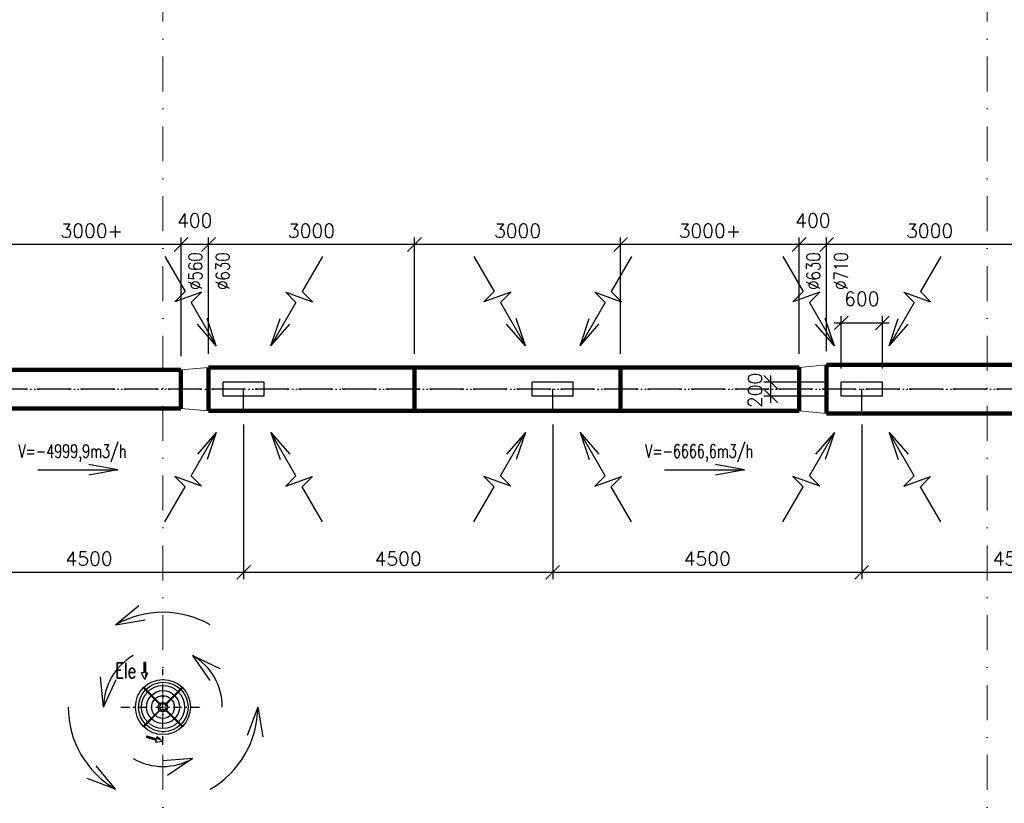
# Model space of a CAD drawing. Header units: millimetres. Extents: x -746391 to 410178, y -169697 to 100555.
# Tile 90 of 179: x 39914 to 54250, y 4999 to 16400. Entities that reach past the tile are written whole.
import ezdxf
from ezdxf.enums import TextEntityAlignment as Align
from ezdxf.lldxf.tags import DXFTag

# ---------------------------------------------------------------- set-up
doc = ezdxf.new("R2010")
doc.units = ezdxf.units.MM
for name, pattern in [('CENTERX2', [101.6, 63.5, -12.7, 12.7, -12.7]), ('DASHDOT', [25.4, 12.7, -6.35, 0, -6.35]), ('ČERCHOVANÁ', [25.4, 12.7, -6.35, 0, -6.35])]:
    doc.linetypes.add(name, pattern=pattern)
doc.layers.get('0').update_dxf_attribs({"color": 9})
doc.layers.get('Defpoints').update_dxf_attribs({"color": 9})
doc.layers.add('A99_N_osy', color=9, linetype='CENTERX2', lineweight=9)
doc.layers.add('VZT-KOTY', color=2, linetype='Continuous', lineweight=25)
for name, color, linetype in [('VZT-KÓTY', 2, 'Continuous'), ('VZT-ODVOD-NEVID', 4, 'ACAD_ISO02W100'), ('VZT-ODVOD-OSY', 30, 'ČERCHOVANÁ'), ('VZT-ODVOD-ZAŘÍZENÍ', 150, 'Continuous'), ('VZT-PŘÍOD-OSY', 1, 'ČERCHOVANÁ'), ('VZT-PŘÍVOD-TENKÉ', 4, 'Continuous'), ('VZT-PŘÍVOD-VÝKON', 2, 'Continuous'), ('VZT-PŘÍVOD-ZAŘÍZENÍ', 3, 'Continuous')]:
    doc.layers.add(name, color=color, linetype=linetype)
doc.styles.add('PITSIMP8', font='pitsimp8')
doc.styles.add('RomanS', font='romans.shx')
tags = doc.linetypes.add('ACAD_ISO02W100', pattern=[15, 12, -3]).pattern_tags.tags
tags[6:7] = [DXFTag(74, 4), DXFTag(75, 0), DXFTag(340, '0'), DXFTag(46, 1.0), DXFTag(50, 0.0), DXFTag(44, 0.0), DXFTag(45, 0.0)]
tags[4:5] = [DXFTag(74, 4), DXFTag(75, 0), DXFTag(340, '0'), DXFTag(46, 1.0), DXFTag(50, 0.0), DXFTag(44, 0.0), DXFTag(45, 0.0)]
doc.dimstyles.new('VZT100', dxfattribs={"dimscale": 100, "dimtxt": 2, "dimasz": 2, "dimexe": 1, "dimexo": 2, "dimgap": 1, "dimtad": 1, "dimtoh": 1, "dimdec": 0, "dimzin": 0, "dimdsep": 46, "dimtxsty": 'RomanS', "dimblk": 'OBLIQUE', "dimcen": 1, "dimdle": 1, "dimclrd": 256, "dimclre": 256, "dimclrt": 256, "dimadec": 0, "dimazin": 0, "dimtfac": 1, "dimtdec": 0, "dimtmove": 2, "dimatfit": 3, "dimldrblk": 'OBLIQUE', "dimfxl": 1, "dimtolj": 1, "dimtzin": 0, "dimarcsym": 0})

# ---------------------------------------------------------------- blocks, each defined once
blk = doc.blocks.new('2dluk097')
at = {"color": 0, "linetype": 'ByBlock'}
for p, q in [((-0.052, 0.5), (-0.052, -0.1)), ((-0.052, 0.5), (0.052, 0.5)), ((0.052, 0.5), (0.052, -0.1))]:
    blk.add_line(p, q, dxfattribs=at)
for p, q in [((-0.052, -0.1), (-0.231, -0.1)), ((0, -0.5), (-0.231, -0.1)), ((0, -0.5), (0.231, -0.1)), ((0.052, -0.1), (0.231, -0.1))]:
    blk.add_line(p, q)
for points in [[(-0.052, 0.5), (0.052, 0.5), (-0.052, -0.1), (0.052, -0.1)], [(-0.231, -0.1), (0, -0.5), (0.052, -0.1), (-0.052, -0.1)], [(-0.052, -0.1), (0.231, -0.1), (0, -0.5), (-0.052, -0.1)]]:
    blk.add_solid(points)
at = {"linetype": 'ByBlock', "style": 'PITSIMP8', "flags": 9}
for tag, p in [('VOLUMENSTROM', (-0.058, 0.041)), ('RAUM/GRUPPE', (-0.058, 0.161)), ('DRUCK/-STUFE', (-0.058, 0.021)), ('BEZEICHNUNG', (-0.058, 0.181)), ('POS.NR.G-LV', (-0.058, 0.141)), ('ANSCHLUSS', (-0.058, 0.001)), ('KENNUNG', (-0.058, 0.081)), ('LEISTUNG', (-0.058, 0.061)), ('FABRIKAT', (-0.058, 0.121)), ('TYP', (-0.058, 0.101)), ('SPANNUNG/FREQUENZ', (-0.058, -0.119)), ('TEMPERATUR', (-0.058, -0.059)), ('SCHUTZART', (-0.058, -0.099)), ('DREHZAHL', (-0.058, -0.079)), ('GROESSE', (-0.058, -0.019)), ('GEWICHT', (-0.058, -0.139)), ('FREI', (-0.058, -0.159)), ('FREI', (-0.058, -0.179)), ('FREI', (-0.058, -0.199)), ('DN', (-0.058, -0.039))]:
    blk.add_attdef(tag, text='', height=0.01, dxfattribs=at).set_placement(p, align=Align.MIDDLE)
blk = doc.blocks.new('_Oblique')
at = {"color": 0, "linetype": 'ByBlock', "lineweight": -2}
blk.add_line((-0.5, -0.5), (0.5, 0.5), dxfattribs=at)
blk = doc.blocks.new('*D1775')
at = {"layer": 'Defpoints', "color": 0, "linetype": 'Continuous', "lineweight": 18, "ltscale": 0.5, "transparency": 16777216}
for p in [(52175, 10710), (56675, 10710), (52175, 8359)]:
    blk.add_point(p, dxfattribs=at)
at = {"layer": 'VZT-KÓTY', "linetype": 'Continuous', "lineweight": -2, "ltscale": 0.5, "transparency": 16777216}
for p, q in [((52175, 10510), (52175, 8259)), ((56675, 10510), (56675, 8259)), ((56775, 8359), (52075, 8359))]:
    blk.add_line(p, q, dxfattribs=at)
at = {"layer": 'VZT-KÓTY', "linetype": 'Continuous', "lineweight": -2, "ltscale": 0.5, "transparency": 16777216, "xscale": 200, "yscale": 200, "zscale": 200, "rotation": 180}
blk.add_blockref('_Oblique', (52175, 8359), dxfattribs=at)
at = {"layer": 'VZT-KÓTY', "linetype": 'Continuous', "lineweight": -2, "ltscale": 0.5, "transparency": 16777216, "xscale": 200, "yscale": 200, "zscale": 200}
blk.add_blockref('_Oblique', (56675, 8359), dxfattribs=at)
at = {"layer": 'VZT-KÓTY', "linetype": 'Continuous', "lineweight": 18, "ltscale": 0.5, "transparency": 16777216, "insert": (54425, 8559), "char_height": 200, "attachment_point": 5, "style": 'RomanS'}
blk.add_mtext('\\A1;4500', dxfattribs=at)
blk = doc.blocks.new('*D1776')
at = {"layer": 'Defpoints', "color": 0, "linetype": 'Continuous', "lineweight": 18, "ltscale": 0.5, "transparency": 16777216}
for p in [(47675, 10710), (52175, 10710), (47675, 8359)]:
    blk.add_point(p, dxfattribs=at)
at = {"layer": 'VZT-KÓTY', "linetype": 'Continuous', "lineweight": -2, "ltscale": 0.5, "transparency": 16777216}
for p, q in [((47675, 10510), (47675, 8259)), ((52175, 10510), (52175, 8259)), ((52275, 8359), (47575, 8359))]:
    blk.add_line(p, q, dxfattribs=at)
at = {"layer": 'VZT-KÓTY', "linetype": 'Continuous', "lineweight": -2, "ltscale": 0.5, "transparency": 16777216, "xscale": 200, "yscale": 200, "zscale": 200, "rotation": 180}
blk.add_blockref('_Oblique', (47675, 8359), dxfattribs=at)
at = {"layer": 'VZT-KÓTY', "linetype": 'Continuous', "lineweight": -2, "ltscale": 0.5, "transparency": 16777216, "xscale": 200, "yscale": 200, "zscale": 200}
blk.add_blockref('_Oblique', (52175, 8359), dxfattribs=at)
at = {"layer": 'VZT-KÓTY', "linetype": 'Continuous', "lineweight": 18, "ltscale": 0.5, "transparency": 16777216, "insert": (49925, 8559), "char_height": 200, "attachment_point": 5, "style": 'RomanS'}
blk.add_mtext('\\A1;4500', dxfattribs=at)
blk = doc.blocks.new('*D1777')
at = {"layer": 'Defpoints', "color": 0, "linetype": 'Continuous', "lineweight": 18, "ltscale": 0.5, "transparency": 16777216}
for p in [(43175, 10710), (47675, 10710), (43175, 8359)]:
    blk.add_point(p, dxfattribs=at)
at = {"layer": 'VZT-KÓTY', "linetype": 'Continuous', "lineweight": -2, "ltscale": 0.5, "transparency": 16777216}
for p, q in [((43175, 10510), (43175, 8259)), ((47675, 10510), (47675, 8259)), ((47775, 8359), (43075, 8359))]:
    blk.add_line(p, q, dxfattribs=at)
at = {"layer": 'VZT-KÓTY', "linetype": 'Continuous', "lineweight": -2, "ltscale": 0.5, "transparency": 16777216, "xscale": 200, "yscale": 200, "zscale": 200, "rotation": 180}
blk.add_blockref('_Oblique', (43175, 8359), dxfattribs=at)
at = {"layer": 'VZT-KÓTY', "linetype": 'Continuous', "lineweight": -2, "ltscale": 0.5, "transparency": 16777216, "xscale": 200, "yscale": 200, "zscale": 200}
blk.add_blockref('_Oblique', (47675, 8359), dxfattribs=at)
at = {"layer": 'VZT-KÓTY', "linetype": 'Continuous', "lineweight": 18, "ltscale": 0.5, "transparency": 16777216, "insert": (45425, 8559), "char_height": 200, "attachment_point": 5, "style": 'RomanS'}
blk.add_mtext('\\A1;4500', dxfattribs=at)
blk = doc.blocks.new('*D1778')
at = {"layer": 'Defpoints', "color": 0, "linetype": 'Continuous', "lineweight": 18, "ltscale": 0.5, "transparency": 16777216}
for p in [(38675, 10710), (43175, 10710), (38675, 8359)]:
    blk.add_point(p, dxfattribs=at)
at = {"layer": 'VZT-KÓTY', "linetype": 'Continuous', "lineweight": -2, "ltscale": 0.5, "transparency": 16777216}
for p, q in [((38675, 10510), (38675, 8259)), ((43175, 10510), (43175, 8259)), ((43275, 8359), (38575, 8359))]:
    blk.add_line(p, q, dxfattribs=at)
at = {"layer": 'VZT-KÓTY', "linetype": 'Continuous', "lineweight": -2, "ltscale": 0.5, "transparency": 16777216, "xscale": 200, "yscale": 200, "zscale": 200, "rotation": 180}
blk.add_blockref('_Oblique', (38675, 8359), dxfattribs=at)
at = {"layer": 'VZT-KÓTY', "linetype": 'Continuous', "lineweight": -2, "ltscale": 0.5, "transparency": 16777216, "xscale": 200, "yscale": 200, "zscale": 200}
blk.add_blockref('_Oblique', (43175, 8359), dxfattribs=at)
at = {"layer": 'VZT-KÓTY', "linetype": 'Continuous', "lineweight": 18, "ltscale": 0.5, "transparency": 16777216, "insert": (40925, 8559), "char_height": 200, "attachment_point": 5, "style": 'RomanS'}
blk.add_mtext('\\A1;4500', dxfattribs=at)
blk = doc.blocks.new('*D1798')
at = {"layer": 'Defpoints', "color": 0, "linetype": 'Continuous', "lineweight": 18, "ltscale": 0.5, "transparency": 16777216}
for p in [(51663, 13129), (51663, 11380), (54663, 11380)]:
    blk.add_point(p, dxfattribs=at)
at = {"layer": 'VZT-KÓTY', "linetype": 'Continuous', "lineweight": -2, "ltscale": 0.5, "transparency": 16777216}
for p, q in [((51663, 11580), (51663, 13229)), ((54663, 11580), (54663, 13229)), ((54763, 13129), (51563, 13129))]:
    blk.add_line(p, q, dxfattribs=at)
at = {"layer": 'VZT-KÓTY', "linetype": 'Continuous', "lineweight": -2, "ltscale": 0.5, "transparency": 16777216, "xscale": 200, "yscale": 200, "zscale": 200, "rotation": 180}
blk.add_blockref('_Oblique', (51663, 13129), dxfattribs=at)
at = {"layer": 'VZT-KÓTY', "linetype": 'Continuous', "lineweight": -2, "ltscale": 0.5, "transparency": 16777216, "xscale": 200, "yscale": 200, "zscale": 200}
blk.add_blockref('_Oblique', (54663, 13129), dxfattribs=at)
at = {"layer": 'VZT-KÓTY', "linetype": 'Continuous', "lineweight": 18, "ltscale": 0.5, "transparency": 16777216, "insert": (53163, 13329), "char_height": 200, "attachment_point": 5, "style": 'RomanS'}
blk.add_mtext('\\A1;3000', dxfattribs=at)
blk = doc.blocks.new('*D1799')
at = {"layer": 'Defpoints', "color": 0, "linetype": 'Continuous', "lineweight": 18, "ltscale": 0.5, "transparency": 16777216}
for p in [(51263, 13129), (51263, 11340), (51663, 11380)]:
    blk.add_point(p, dxfattribs=at)
at = {"layer": 'VZT-KÓTY', "linetype": 'Continuous', "lineweight": -2, "ltscale": 0.5, "transparency": 16777216}
for p, q in [((51263, 11540), (51263, 13229)), ((51663, 11580), (51663, 13229)), ((51763, 13129), (51163, 13129))]:
    blk.add_line(p, q, dxfattribs=at)
at = {"layer": 'VZT-KÓTY', "linetype": 'Continuous', "lineweight": -2, "ltscale": 0.5, "transparency": 16777216, "xscale": 200, "yscale": 200, "zscale": 200, "rotation": 180}
blk.add_blockref('_Oblique', (51263, 13129), dxfattribs=at)
at = {"layer": 'VZT-KÓTY', "linetype": 'Continuous', "lineweight": -2, "ltscale": 0.5, "transparency": 16777216, "xscale": 200, "yscale": 200, "zscale": 200}
blk.add_blockref('_Oblique', (51663, 13129), dxfattribs=at)
at = {"layer": 'VZT-KÓTY', "linetype": 'Continuous', "lineweight": 18, "ltscale": 0.5, "transparency": 16777216, "insert": (51463, 13479), "char_height": 200, "attachment_point": 5, "style": 'RomanS'}
blk.add_mtext('\\A1;400', dxfattribs=at)
blk = doc.blocks.new('*D1800')
at = {"layer": 'Defpoints', "color": 0, "linetype": 'Continuous', "lineweight": 18, "ltscale": 0.5, "transparency": 16777216}
for p in [(48663, 13129), (48663, 11340), (51263, 11340)]:
    blk.add_point(p, dxfattribs=at)
at = {"layer": 'VZT-KÓTY', "linetype": 'Continuous', "lineweight": -2, "ltscale": 0.5, "transparency": 16777216}
for p, q in [((48663, 11540), (48663, 13229)), ((51263, 11540), (51263, 13229)), ((51363, 13129), (48563, 13129))]:
    blk.add_line(p, q, dxfattribs=at)
at = {"layer": 'VZT-KÓTY', "linetype": 'Continuous', "lineweight": -2, "ltscale": 0.5, "transparency": 16777216, "xscale": 200, "yscale": 200, "zscale": 200, "rotation": 180}
blk.add_blockref('_Oblique', (48663, 13129), dxfattribs=at)
at = {"layer": 'VZT-KÓTY', "linetype": 'Continuous', "lineweight": -2, "ltscale": 0.5, "transparency": 16777216, "xscale": 200, "yscale": 200, "zscale": 200}
blk.add_blockref('_Oblique', (51263, 13129), dxfattribs=at)
at = {"layer": 'VZT-KÓTY', "linetype": 'Continuous', "lineweight": 18, "ltscale": 0.5, "transparency": 16777216, "insert": (49963, 13329), "char_height": 200, "attachment_point": 5, "style": 'RomanS'}
blk.add_mtext('\\A1;3000+', dxfattribs=at)
blk = doc.blocks.new('*D1801')
at = {"layer": 'Defpoints', "color": 0, "linetype": 'Continuous', "lineweight": 18, "ltscale": 0.5, "transparency": 16777216}
for p in [(45663, 13129), (45663, 11340), (48663, 11340)]:
    blk.add_point(p, dxfattribs=at)
at = {"layer": 'VZT-KÓTY', "linetype": 'Continuous', "lineweight": -2, "ltscale": 0.5, "transparency": 16777216}
for p, q in [((45663, 11540), (45663, 13229)), ((48663, 11540), (48663, 13229)), ((48763, 13129), (45563, 13129))]:
    blk.add_line(p, q, dxfattribs=at)
at = {"layer": 'VZT-KÓTY', "linetype": 'Continuous', "lineweight": -2, "ltscale": 0.5, "transparency": 16777216, "xscale": 200, "yscale": 200, "zscale": 200, "rotation": 180}
blk.add_blockref('_Oblique', (45663, 13129), dxfattribs=at)
at = {"layer": 'VZT-KÓTY', "linetype": 'Continuous', "lineweight": -2, "ltscale": 0.5, "transparency": 16777216, "xscale": 200, "yscale": 200, "zscale": 200}
blk.add_blockref('_Oblique', (48663, 13129), dxfattribs=at)
at = {"layer": 'VZT-KÓTY', "linetype": 'Continuous', "lineweight": 18, "ltscale": 0.5, "transparency": 16777216, "insert": (47163, 13329), "char_height": 200, "attachment_point": 5, "style": 'RomanS'}
blk.add_mtext('\\A1;3000', dxfattribs=at)
blk = doc.blocks.new('*D1802')
at = {"layer": 'Defpoints', "color": 0, "linetype": 'Continuous', "lineweight": 18, "ltscale": 0.5, "transparency": 16777216}
for p in [(42663, 13129), (42663, 11340), (45663, 11340)]:
    blk.add_point(p, dxfattribs=at)
at = {"layer": 'VZT-KÓTY', "linetype": 'Continuous', "lineweight": -2, "ltscale": 0.5, "transparency": 16777216}
for p, q in [((42663, 11540), (42663, 13229)), ((45663, 11540), (45663, 13229)), ((45763, 13129), (42563, 13129))]:
    blk.add_line(p, q, dxfattribs=at)
at = {"layer": 'VZT-KÓTY', "linetype": 'Continuous', "lineweight": -2, "ltscale": 0.5, "transparency": 16777216, "xscale": 200, "yscale": 200, "zscale": 200, "rotation": 180}
blk.add_blockref('_Oblique', (42663, 13129), dxfattribs=at)
at = {"layer": 'VZT-KÓTY', "linetype": 'Continuous', "lineweight": -2, "ltscale": 0.5, "transparency": 16777216, "xscale": 200, "yscale": 200, "zscale": 200}
blk.add_blockref('_Oblique', (45663, 13129), dxfattribs=at)
at = {"layer": 'VZT-KÓTY', "linetype": 'Continuous', "lineweight": 18, "ltscale": 0.5, "transparency": 16777216, "insert": (44163, 13329), "char_height": 200, "attachment_point": 5, "style": 'RomanS'}
blk.add_mtext('\\A1;3000', dxfattribs=at)
blk = doc.blocks.new('*D1803')
at = {"layer": 'Defpoints', "color": 0, "linetype": 'Continuous', "lineweight": 18, "ltscale": 0.5, "transparency": 16777216}
for p in [(42263, 13129), (42663, 11340), (42263, 11305)]:
    blk.add_point(p, dxfattribs=at)
at = {"layer": 'VZT-KÓTY', "linetype": 'Continuous', "lineweight": -2, "ltscale": 0.5, "transparency": 16777216}
for p, q in [((42263, 11505), (42263, 13229)), ((42663, 11540), (42663, 13229)), ((42763, 13129), (42163, 13129))]:
    blk.add_line(p, q, dxfattribs=at)
at = {"layer": 'VZT-KÓTY', "linetype": 'Continuous', "lineweight": -2, "ltscale": 0.5, "transparency": 16777216, "xscale": 200, "yscale": 200, "zscale": 200, "rotation": 180}
blk.add_blockref('_Oblique', (42263, 13129), dxfattribs=at)
at = {"layer": 'VZT-KÓTY', "linetype": 'Continuous', "lineweight": -2, "ltscale": 0.5, "transparency": 16777216, "xscale": 200, "yscale": 200, "zscale": 200}
blk.add_blockref('_Oblique', (42663, 13129), dxfattribs=at)
at = {"layer": 'VZT-KÓTY', "linetype": 'Continuous', "lineweight": 18, "ltscale": 0.5, "transparency": 16777216, "insert": (42463, 13479), "char_height": 200, "attachment_point": 5, "style": 'RomanS'}
blk.add_mtext('\\A1;400', dxfattribs=at)
blk = doc.blocks.new('*D1804')
at = {"layer": 'Defpoints', "color": 0, "linetype": 'Continuous', "lineweight": 18, "ltscale": 0.5, "transparency": 16777216}
for p in [(39663, 13129), (39663, 11305), (42263, 11305)]:
    blk.add_point(p, dxfattribs=at)
at = {"layer": 'VZT-KÓTY', "linetype": 'Continuous', "lineweight": -2, "ltscale": 0.5, "transparency": 16777216}
for p, q in [((39663, 11505), (39663, 13229)), ((42263, 11505), (42263, 13229)), ((42363, 13129), (39563, 13129))]:
    blk.add_line(p, q, dxfattribs=at)
at = {"layer": 'VZT-KÓTY', "linetype": 'Continuous', "lineweight": -2, "ltscale": 0.5, "transparency": 16777216, "xscale": 200, "yscale": 200, "zscale": 200, "rotation": 180}
blk.add_blockref('_Oblique', (39663, 13129), dxfattribs=at)
at = {"layer": 'VZT-KÓTY', "linetype": 'Continuous', "lineweight": -2, "ltscale": 0.5, "transparency": 16777216, "xscale": 200, "yscale": 200, "zscale": 200}
blk.add_blockref('_Oblique', (42263, 13129), dxfattribs=at)
at = {"layer": 'VZT-KÓTY', "linetype": 'Continuous', "lineweight": 18, "ltscale": 0.5, "transparency": 16777216, "insert": (40963, 13329), "char_height": 200, "attachment_point": 5, "style": 'RomanS'}
blk.add_mtext('\\A1;3000+', dxfattribs=at)
blk = doc.blocks.new('*D1853')
at = {"layer": 'Defpoints', "color": 0, "linetype": 'Continuous', "lineweight": 18, "ltscale": 0.5, "transparency": 16777216}
for p in [(52475, 11989), (51875, 11125), (52475, 11125)]:
    blk.add_point(p, dxfattribs=at)
at = {"layer": 'VZT-KOTY', "linetype": 'Continuous', "lineweight": -2, "ltscale": 0.5, "transparency": 16777216}
for p, q in [((51875, 11325), (51875, 12089)), ((52475, 11325), (52475, 12089)), ((51775, 11989), (52575, 11989))]:
    blk.add_line(p, q, dxfattribs=at)
at = {"layer": 'VZT-KOTY', "linetype": 'Continuous', "lineweight": -2, "ltscale": 0.5, "transparency": 16777216, "xscale": 200, "yscale": 200, "zscale": 200, "rotation": 180}
blk.add_blockref('_Oblique', (51875, 11989), dxfattribs=at)
at = {"layer": 'VZT-KOTY', "linetype": 'Continuous', "lineweight": -2, "ltscale": 0.5, "transparency": 16777216, "xscale": 200, "yscale": 200, "zscale": 200}
blk.add_blockref('_Oblique', (52475, 11989), dxfattribs=at)
at = {"layer": 'VZT-KOTY', "linetype": 'Continuous', "lineweight": 18, "ltscale": 0.5, "transparency": 16777216, "insert": (52175, 12339), "char_height": 200, "attachment_point": 5, "style": 'RomanS'}
blk.add_mtext('\\A1;600', dxfattribs=at)
blk = doc.blocks.new('*D1854')
at = {"layer": 'Defpoints', "color": 0, "linetype": 'Continuous', "lineweight": 18, "ltscale": 0.5, "transparency": 16777216}
for p in [(50851, 11125), (51875, 11125), (51875, 10925)]:
    blk.add_point(p, dxfattribs=at)
at = {"layer": 'VZT-KOTY', "linetype": 'Continuous', "lineweight": -2, "ltscale": 0.5, "transparency": 16777216}
for p, q in [((50851, 10825), (50851, 11225)), ((51675, 11125), (50751, 11125)), ((51675, 10925), (50751, 10925))]:
    blk.add_line(p, q, dxfattribs=at)
at = {"layer": 'VZT-KOTY', "linetype": 'Continuous', "lineweight": -2, "ltscale": 0.5, "transparency": 16777216, "xscale": 200, "yscale": 200, "zscale": 200}
for p, rotation in [((50851, 11125), 90), ((50851, 10925), 270)]:
    blk.add_blockref('_Oblique', p, dxfattribs=dict(at, rotation=rotation))
at = {"layer": 'VZT-KOTY', "linetype": 'Continuous', "lineweight": 18, "ltscale": 0.5, "transparency": 16777216, "insert": (50622, 11007), "char_height": 200, "attachment_point": 5, "rotation": 90, "style": 'RomanS'}
blk.add_mtext('\\A1;200', dxfattribs=at)

msp = doc.modelspace()

# ---------------------------------------------------------------- linework, layer by layer
at = {"layer": 'A99_N_osy', "linetype": 'DASHDOT', "ltscale": 40}
for p, q in [((42000, 100200), (42000, -5085)), ((54000, 100200), (54000, -5085))]:
    msp.add_line(p, q, dxfattribs=at)
at = {"layer": 'VZT-ODVOD-NEVID', "ltscale": 25}
for p, q in [((43475, 11125), (42875, 11125)), ((42875, 10925), (42875, 11125)), ((43475, 10925), (43475, 11125)), ((47975, 11125), (47375, 11125)), ((47375, 10925), (47375, 11125)), ((47975, 10925), (47975, 11125)), ((52475, 11125), (51875, 11125)), ((51875, 10925), (51875, 11125)), ((52475, 10925), (52475, 11125)), ((43475, 10925), (42875, 10925)), ((47975, 10925), (47375, 10925)), ((52475, 10925), (51875, 10925))]:
    msp.add_line(p, q, dxfattribs=at)
at = {"layer": 'VZT-ODVOD-OSY', "ltscale": 25}
for p, q in [((43175, 10710), (43175, 11340)), ((47675, 10710), (47675, 11340)), ((52175, 10710), (52175, 11340)), ((74850, 11025), (15425, 11025)), ((79350, 11025), (19925, 11025)), ((83850, 11025), (24425, 11025)), ((88750, 11025), (28925, 11025))]:
    msp.add_line(p, q, dxfattribs=at)
at = {"layer": 'VZT-ODVOD-ZAŘÍZENÍ', "linetype": 'Continuous', "lineweight": 18, "ltscale": 0.5}
for p, q in [((42262.5, 11305), (42662.5, 11340)), ((51262.5, 11340), (51662.5, 11380)), ((42262.9, 10745), (42662.5, 10710)), ((51262.5, 10710), (51662.5, 10670))]:
    msp.add_line(p, q, dxfattribs=at)
at = {"layer": 'VZT-ODVOD-ZAŘÍZENÍ', "lineweight": 90}
for p, q in [((42662.5, 10710), (42662.5, 11340)), ((51262.5, 11340), (42662.5, 11340)), ((45662.5, 10710), (45662.5, 11340)), ((48662.5, 10710), (48662.5, 11340)), ((51262.5, 10710), (51262.5, 11340)), ((51662.5, 10670), (51662.5, 11380)), ((64762.5, 11380), (51662.5, 11380)), ((42262.5, 11305), (33662.5, 11305)), ((42262.5, 10745), (42262.5, 11305)), ((42262.5, 10745), (33662.5, 10745)), ((51262.5, 10710), (42662.5, 10710)), ((64762.5, 10670), (51662.5, 10670))]:
    msp.add_line(p, q, dxfattribs=at)
at = {"layer": 'VZT-PŘÍOD-OSY', "ltscale": 10}
for p, q in [((42000, 5848), (42000, 6952)), ((41387, 6400), (42613, 6400))]:
    msp.add_line(p, q, dxfattribs=at)
at = {"layer": 'VZT-PŘÍVOD-TENKÉ'}
for centre, radius in [((42000.5, 6400), 400.5), ((42005.4, 6400), 360.6), ((42000.5, 6400), 314.5), ((42000.5, 6400), 239.5), ((42000.5, 6400), 164.5), ((42000, 6400), 68)]:
    msp.add_circle(centre, radius, dxfattribs=at)
for centre, radius, start, end in [((42073.7, 6473.7), 268.4, 44.14607, 45.85391), ((42261.8, 6669.1), 1.2, 315, 135), ((42073.7, 6473.7), 270, 44.15113, 45.84887)]:
    msp.add_arc(centre, radius, start, end, dxfattribs=at)
at = {"layer": 'VZT-PŘÍVOD-VÝKON'}
for p, q in [((42026.4, 12956.2), (42322.1, 12443.9)), ((44323.6, 12956.2), (44027.9, 12443.9)), ((46526.4, 12956.2), (46822.1, 12443.9)), ((48823.6, 12956.2), (48527.9, 12443.9)), ((51026.4, 12956.2), (51322.1, 12443.9)), ((53323.6, 12956.2), (53027.9, 12443.9)), ((42322.1, 12443.9), (42172.3, 12294.1)), ((42563, 12436.3), (42172.3, 12294.1)), ((42413.1, 12286.4), (42563, 12436.3)), ((43787, 12436.3), (44177.7, 12294.1)), ((43936.9, 12286.4), (43787, 12436.3)), ((44027.9, 12443.9), (44177.7, 12294.1)), ((46822.1, 12443.9), (46672.3, 12294.1)), ((47063, 12436.3), (46672.3, 12294.1)), ((46913.1, 12286.4), (47063, 12436.3)), ((48287, 12436.3), (48677.7, 12294.1)), ((48436.9, 12286.4), (48287, 12436.3)), ((48527.9, 12443.9), (48677.7, 12294.1)), ((51322.1, 12443.9), (51172.3, 12294.1)), ((51563, 12436.3), (51172.3, 12294.1)), ((51413.1, 12286.4), (51563, 12436.3)), ((52787, 12436.3), (53177.7, 12294.1)), ((52936.9, 12286.4), (52787, 12436.3)), ((53027.9, 12443.9), (53177.7, 12294.1)), ((42413.1, 12286.4), (42777.1, 11655.9)), ((43936.9, 12286.4), (43572.9, 11655.9)), ((46913.1, 12286.4), (47277.1, 11655.9)), ((48436.9, 12286.4), (48072.9, 11655.9)), ((51413.1, 12286.4), (51777.1, 11655.9)), ((52936.9, 12286.4), (52572.9, 11655.9)), ((42777, 11655.3), (42643.2, 12050.9)), ((43573, 11655.3), (43706.8, 12050.9)), ((47277, 11655.3), (47143.2, 12050.9)), ((48073, 11655.3), (48206.8, 12050.9)), ((51777, 11655.3), (51643.2, 12050.9)), ((52573, 11655.3), (52706.8, 12050.9)), ((42777.1, 11655.9), (42501.4, 11969.6)), ((43572.9, 11655.9), (43848.6, 11969.6)), ((47277.1, 11655.9), (47001.4, 11969.6)), ((48072.9, 11655.9), (48348.6, 11969.6)), ((51777.1, 11655.9), (51501.4, 11969.6)), ((52572.9, 11655.9), (52848.6, 11969.6)), ((42413.1, 9763.6), (42777.1, 10394.1)), ((42777.1, 10394.1), (42501.4, 10080.4)), ((42777, 10394.7), (42643.2, 9999.1)), ((43936.9, 9763.6), (43572.9, 10394.1)), ((43572.9, 10394.1), (43848.6, 10080.4)), ((43573, 10394.7), (43706.8, 9999.1)), ((46913.1, 9763.6), (47277.1, 10394.1)), ((47277.1, 10394.1), (47001.4, 10080.4)), ((47277, 10394.7), (47143.2, 9999.1)), ((48436.9, 9763.6), (48072.9, 10394.1)), ((48072.9, 10394.1), (48348.6, 10080.4)), ((48073, 10394.7), (48206.8, 9999.1)), ((51413.1, 9763.6), (51777.1, 10394.1)), ((51777.1, 10394.1), (51501.4, 10080.4)), ((51777, 10394.7), (51643.2, 9999.1)), ((52936.9, 9763.6), (52572.9, 10394.1)), ((52572.9, 10394.1), (52848.6, 10080.4)), ((52573, 10394.7), (52706.8, 9999.1)), ((41343, 9850.5), (40920.9, 9927.3)), ((50467.6, 9850.5), (50045.5, 9927.3)), ((40177.8, 9850.5), (41343, 9850.5)), ((41343, 9850.5), (40920.9, 9773.7)), ((42563, 9613.7), (42172.3, 9755.9)), ((42322.1, 9606.1), (42172.3, 9755.9)), ((42413.1, 9763.6), (42563, 9613.7)), ((43936.9, 9763.6), (43787, 9613.7)), ((43787, 9613.7), (44177.7, 9755.9)), ((44027.9, 9606.1), (44177.7, 9755.9)), ((47063, 9613.7), (46672.3, 9755.9)), ((46822.1, 9606.1), (46672.3, 9755.9)), ((46913.1, 9763.6), (47063, 9613.7)), ((48436.9, 9763.6), (48287, 9613.7)), ((48287, 9613.7), (48677.7, 9755.9)), ((48527.9, 9606.1), (48677.7, 9755.9)), ((49302.4, 9850.5), (50467.6, 9850.5)), ((50467.6, 9850.5), (50045.5, 9773.7)), ((51563, 9613.7), (51172.3, 9755.9)), ((51322.1, 9606.1), (51172.3, 9755.9)), ((51413.1, 9763.6), (51563, 9613.7)), ((52936.9, 9763.6), (52787, 9613.7)), ((52787, 9613.7), (53177.7, 9755.9)), ((53027.9, 9606.1), (53177.7, 9755.9)), ((42026.4, 9093.8), (42322.1, 9606.1)), ((44323.6, 9093.8), (44027.9, 9606.1)), ((46526.4, 9093.8), (46822.1, 9606.1)), ((48823.6, 9093.8), (48527.9, 9606.1)), ((51026.4, 9093.8), (51322.1, 9606.1)), ((53323.6, 9093.8), (53027.9, 9606.1)), ((41310.3, 7594.6), (41648.4, 7875.1)), ((41310.3, 7594.6), (41648.4, 7875.1)), ((41310.3, 7594.6), (41743.3, 7668.5)), ((41310.3, 7594.6), (41743.3, 7668.5)), ((42432.4, 7148.9), (42682.1, 6787.5)), ((42432.4, 7148.9), (42829.4, 6960.8)), ((42432.4, 7148.9), (42829.4, 6960.8)), ((42432.4, 7148.9), (42682.1, 6787.5)), ((41135.3, 6400), (41093.2, 6837.3)), ((41135.3, 6400), (41093.2, 6837.3)), ((41135.3, 6400), (41317.5, 6799.7)), ((41135.3, 6400), (41317.5, 6799.7)), ((43379.4, 6400), (43226.9, 5988)), ((43379.4, 6400), (43226.9, 5988)), ((43379.4, 6400), (43453.3, 5967)), ((43379.4, 6400), (43453.3, 5967)), ((42432, 5651), (41993.9, 5618.7)), ((42432, 5651), (41993.9, 5618.7)), ((42432, 5651), (42068.7, 5403.9)), ((42432, 5651), (42068.7, 5403.9)), ((41310.3, 5205.4), (41029.8, 5543.5)), ((41310.3, 5205.4), (41029.8, 5543.5)), ((41310.3, 5205.4), (40898.3, 5357.9)), ((41310.3, 5205.4), (40898.3, 5357.9))]:
    msp.add_line(p, q, dxfattribs=at)
for radius, start, end in [(1379.4, 60, 120), (1379.4, 60, 120), (864.7, 120, 180), (864.7, 120, 180), (864.7, 0, 60), (864.7, 0, 60), (1379.4, 180, 240), (1379.4, 180, 240), (1379.4, 300, 0), (1379.4, 300, 0), (864.7, 240, 300), (864.7, 240, 300)]:
    msp.add_arc((42000, 6400), radius, start, end, dxfattribs=at)
at = {"layer": 'VZT-PŘÍVOD-ZAŘÍZENÍ', "linetype": 'ByBlock'}
for p, q in [((41716.5, 6674.4), (41947.6, 6443.3)), ((41949.2, 6445.2), (41718.3, 6676.1)), ((41723.9, 6681.8), (41737.4, 6668.3)), ((41956.7, 6452.4), (41725.6, 6683.5)), ((41737.4, 6668.3), (41954.8, 6450.8)), ((42274.4, 6683.5), (42043.3, 6452.4)), ((42045.2, 6450.8), (42276.1, 6681.7)), ((42268.3, 6662.6), (42050.8, 6445.2)), ((42052.4, 6443.3), (42283.5, 6674.4)), ((41947.6, 6356.7), (41716.5, 6125.6)), ((41954.8, 6349.2), (41723.9, 6118.3)), ((41725.6, 6116.5), (41956.7, 6347.6)), ((41731.7, 6137.4), (41949.2, 6354.8)), ((42024, 6358.4), (41976, 6358.4)), ((41980, 6358.4), (41980, 6337.7)), ((41980, 6337.7), (41996, 6337.7)), ((41996, 6337.7), (41996, 6358.4)), ((42004, 6358.4), (42004, 6337.7)), ((42004, 6337.7), (42020, 6337.7)), ((42020, 6337.7), (42020, 6358.4)), ((42043.3, 6347.6), (42274.4, 6116.5)), ((42262.6, 6131.7), (42045.2, 6349.2)), ((42050.8, 6354.8), (42281.7, 6123.9)), ((42283.5, 6125.6), (42052.4, 6356.7)), ((41718.2, 6123.9), (41731.7, 6137.4)), ((42276.1, 6118.2), (42262.6, 6131.7))]:
    msp.add_line(p, q, dxfattribs=at)
for centre in [(41729.9, 6670.1), (41729.9, 6670.1), (41729.9, 6129.9), (41729.9, 6129.9)]:
    msp.add_circle(centre, 3.6, dxfattribs=at)
for centre, radius, start, end in [((41721.1, 6678.9), 6.4, 44.99999, 224.99999), ((41721.1, 6678.9), 4, 45.26984, 225.26984), ((41730.9, 6661.8), 1.2, 44.99999, 224.99999), ((41926.3, 6473.7), 270, 134.15113, 135.84886), ((41926.3, 6473.7), 268.4, 134.14607, 135.85391), ((41738.2, 6669.1), 1.2, 44.99999, 224.99999), ((42000, 6400), 48, 300.00015, 180), ((42000, 6400), 48, 180, 240.00015), ((41721.1, 6121.1), 6.4, 135, 315), ((41721.1, 6121.1), 4, 135.26984, 315.26984), ((41730.9, 6138.2), 1.2, 135, 315), ((41926.3, 6326.3), 270, 224.15113, 225.84887), ((41926.3, 6326.3), 268.4, 224.14607, 225.85391), ((41738.2, 6130.9), 1.2, 135, 315), ((42073.7, 6326.3), 268.4, 314.14607, 315.85391), ((42261.8, 6130.9), 1.2, 225, 45), ((42073.7, 6326.3), 270, 314.15113, 315.84886)]:
    msp.add_arc(centre, radius, start, end, dxfattribs=at)

# ---------------------------------------------------------------- block references
at = {"layer": 'VZT-KÓTY', "xscale": -200, "yscale": 250, "zscale": 160}
msp.add_blockref('2dluk097', (41734.4, 6923.8), dxfattribs=at)
at = {"layer": 'VZT-KÓTY', "xscale": -200, "yscale": 250, "zscale": 160, "rotation": 73.49979641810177}
msp.add_blockref('2dluk097', (41880.1, 5935), dxfattribs=at)

# ---------------------------------------------------------------- texts
at = {"layer": 'VZT-KÓTY', "style": 'RomanS', "width": 0.8}
for s, p in [('%%C560', (42571.1, 12467.7)), ('%%C630', (42970.4, 12467.7)), ('%%C630', (51571.1, 12467.7)), ('%%C710', (51970.4, 12467.7))]:
    msp.add_text(s, height=200, rotation=90, dxfattribs=at).set_placement(p)
at = {"layer": 'VZT-KÓTY', "style": 'RomanS', "width": 0.7}
msp.add_text('Ele', height=223.12, dxfattribs=at).set_placement((41307.9, 6818.9))
at = {"layer": 'VZT-PŘÍVOD-VÝKON', "style": 'RomanS', "width": 0.7}
for s, p in [('V=-4999,9m3/h', (40681, 9969.9)), ('V=-6666,6m3/h', (49805.6, 9969.9))]:
    msp.add_text(s, height=193.375, dxfattribs=at).set_placement(p, align=Align.BOTTOM_CENTER)

# ---------------------------------------------------------------- dimensions: what is measured, and where the dimension line sits
at = {"layer": 'VZT-KOTY', "linetype": 'Continuous', "lineweight": 18, "ltscale": 0.5}
dim = msp.add_linear_dim(base=(52475, 11989.2), p1=(51875, 11125), p2=(52475, 11125), dimstyle='VZT100', dxfattribs=at)
dim.commit()
dim.dimension.update_dxf_attribs({"geometry": '*D1853', "text_midpoint": (52175, 12339.2)})
dim = msp.add_linear_dim(base=(50850.6, 11125), p1=(51875, 10925), p2=(51875, 11125), angle=90, dimstyle='VZT100', dxfattribs=at)
dim.commit()
dim.dimension.update_dxf_attribs({"geometry": '*D1854', "text_midpoint": (50621.9, 11007.4), "dimtype": 160})
at = {"layer": 'VZT-KÓTY', "linetype": 'Continuous', "lineweight": 18, "ltscale": 0.5}
for base, p1, p2, picture, middle in [((42262.5, 13129.4), (42662.5, 11340), (42262.5, 11305), '*D1803', (42462.5, 13479.4)), ((51262.5, 13129.4), (51662.5, 11380), (51262.5, 11340), '*D1799', (51462.5, 13479.4)), ((42662.5, 13129.4), (45662.5, 11340), (42662.5, 11340), '*D1802', (44162.5, 13329.4)), ((45662.5, 13129.4), (48662.5, 11340), (45662.5, 11340), '*D1801', (47162.5, 13329.4)), ((51662.5, 13129.4), (54662.5, 11380), (51662.5, 11380), '*D1798', (53162.5, 13329.4)), ((38675, 8358.8), (43175, 10710), (38675, 10710), '*D1778', (40925, 8558.8)), ((43175, 8358.8), (47675, 10710), (43175, 10710), '*D1777', (45425, 8558.8)), ((47675, 8358.8), (52175, 10710), (47675, 10710), '*D1776', (49925, 8558.8)), ((52175, 8358.8), (56675, 10710), (52175, 10710), '*D1775', (54425, 8558.8))]:
    dim = msp.add_linear_dim(base=base, p1=p1, p2=p2, dimstyle='VZT100', dxfattribs=at)
    dim.commit()
    dim.dimension.update_dxf_attribs({"geometry": picture, "text_midpoint": middle})
for base, p1, p2, picture, middle in [((39662.5, 13129.4), (42262.5, 11305), (39662.5, 11305), '*D1804', (40962.5, 13329.4)), ((48662.5, 13129.4), (51262.5, 11340), (48662.5, 11340), '*D1800', (49962.5, 13329.4))]:
    dim = msp.add_linear_dim(base=base, p1=p1, p2=p2, text='3000+', dimstyle='VZT100', dxfattribs=at)
    dim.commit()
    dim.dimension.update_dxf_attribs({"geometry": picture, "text_midpoint": middle})

doc.saveas('drawing.dxf')
